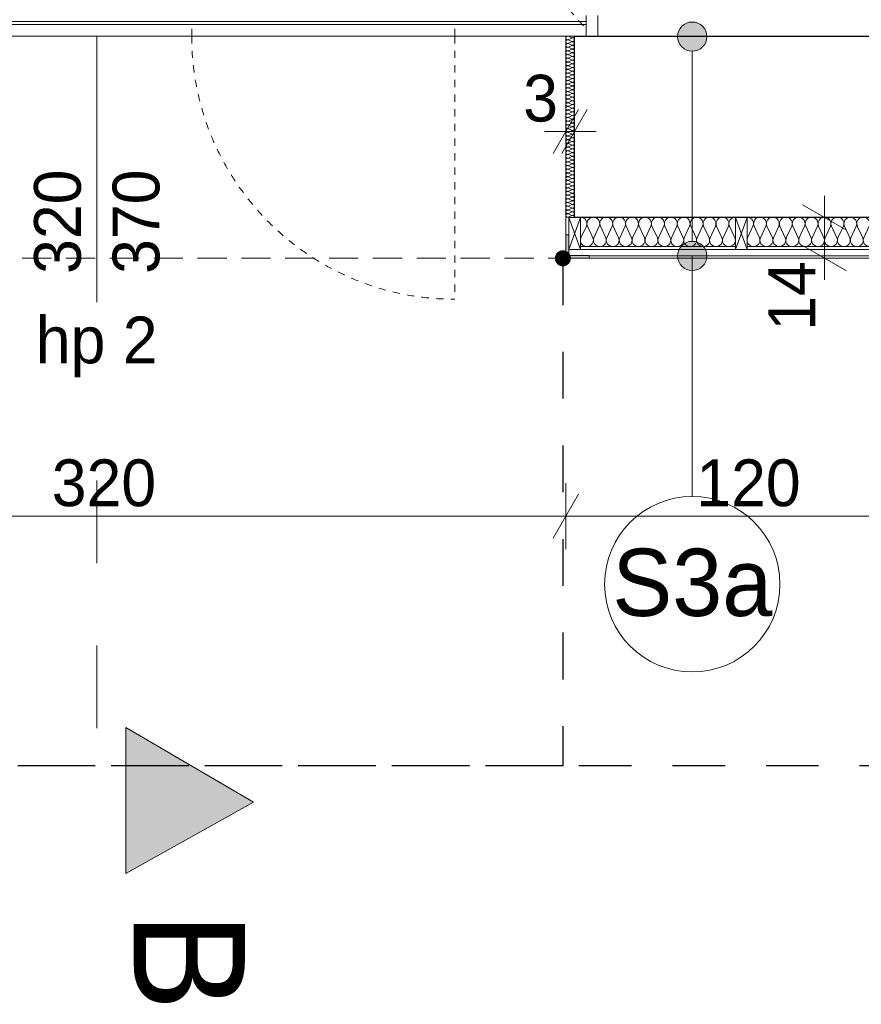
# Model space of a CAD drawing. Extents: x -547885 to -186295, y -25370 to 156194.
# Tile 147 of 256: x -495557 to -492677, y 30286 to 33654. Entities that reach past the tile are written whole.
import ezdxf

# ---------------------------------------------------------------- set-up
doc = ezdxf.new("R2010")
doc.units = 0
doc.header["$MEASUREMENT"] = 0
for name, pattern in [('Dashed', [564.444447, 282.222223, -282.222223]), ('Hidden Line', [50, 25, -25]), ('Krawędzie ukryte', [150, 100, -50]), ('Przerywana', [320, 160, -160])]:
    doc.linetypes.add(name, pattern=pattern)
for name, color, linetype in [('Arch ocieplenie', 7, 'Continuous'), ('Arch opisy', 7, 'Continuous'), ('INWENT WYMIARY', 7, 'Continuous')]:
    doc.layers.add(name, color=color, linetype=linetype)
for name, color, linetype, lineweight in [('Arch ocieplenie_Nr_Pióra__21', 7, 'Continuous', 9), ('Arch opisy_Nr_Pióra__1', 7, 'Continuous', 25), ('Arch opisy_Nr_Pióra__21', 7, 'Continuous', 9), ('Arch stropy_Nr_Pióra__21', 7, 'Continuous', 9), ('INWENT OPISY_Nr_Pióra__21', 7, 'Continuous', 9), ('INWENT OPISY_Nr_Pióra__41', 7, 'Continuous', 15), ('INWENT WYMIARY_Nr_Pióra__21', 7, 'Continuous', 9), ('INWENT. DRZWI_Nr_Pióra__21', 7, 'Continuous', 9), ('INWENT. OKNA_Nr_Pióra__21', 7, 'Continuous', 9), ('INWENT. OKNA_Nr_Pióra__5', 7, 'Continuous', 13), ('INWENT.ŚCIANY_Nr_Pióra__1', 7, 'Continuous', 25), ('Istniejące stropy_Nr_Pióra__5', 7, 'Continuous', 13)]:
    doc.layers.add(name, color=color, linetype=linetype, lineweight=lineweight)
for name, color, linetype, lineweight, true_color in [('Arch ocieplenie_Nr_Pióra__25', 7, 'Continuous', 15, 0x40a5ff), ('Arch ocieplenie_Nr_Pióra__44', 7, 'Continuous', 9, 0x029e21), ('Arch wykończenie_Nr_Pióra__9', 7, 'Continuous', 9, 0x3dad99)]:
    doc.layers.add(name, color=color, linetype=linetype, lineweight=lineweight, true_color=true_color)
doc.styles.add('GENERATED_STYLE_2', font='txt')
doc.styles.add('GENERATED_STYLE_7', font='txt')
doc.dimstyles.new('GENERATED_STYLE__13', dxfattribs={"dimtxt": 0.18, "dimasz": 109.44, "dimexe": 0.18, "dimexo": 0.0625, "dimgap": 0.09, "dimtad": 0, "dimtih": 1, "dimtoh": 1, "dimdec": 4, "dimzin": 0, "dimdsep": 46, "dimcen": 0.09, "dimadec": 0, "dimazin": 0, "dimtfac": 1, "dimtdec": 4, "dimtmove": 0, "dimatfit": 3, "dimldrblk": 'ARROWHEAD_11', "dimfxl": 0, "dimtolj": 1, "dimtzin": 0, "dimarcsym": 0})
doc.dimstyles.new('GENERATED_STYLE__5', dxfattribs={"dimtxt": 160.000002, "dimasz": 114, "dimexe": 0.18, "dimexo": 0, "dimgap": 0.09, "dimtad": 1, "dimtih": 1, "dimtoh": 1, "dimdec": 0, "dimlfac": 0.1, "dimzin": 0, "dimdsep": 46, "dimtxsty": 'GENERATED_STYLE_2', "dimblk": 'ARROWHEAD_2', "dimblk1": 'ARROWHEAD_2', "dimblk2": 'ARROWHEAD_2', "dimcen": 0.09, "dimclrd": 7, "dimclre": 7, "dimclrt": 7, "dimazin": 0, "dimtfac": 1, "dimtdec": 4, "dimtmove": 0, "dimatfit": 3, "dimfxl": 0, "dimtolj": 1, "dimtzin": 0, "dimarcsym": 0})
doc.dimstyles.new('GENERATED_STYLE__7', dxfattribs={"dimtxt": 160.000002, "dimasz": 114, "dimexe": 0.18, "dimexo": 0, "dimgap": 0.09, "dimtad": 1, "dimdec": 0, "dimlfac": 0.1, "dimzin": 0, "dimdsep": 46, "dimtxsty": 'GENERATED_STYLE_2', "dimblk": 'ARROWHEAD_2', "dimblk1": 'ARROWHEAD_2', "dimblk2": 'ARROWHEAD_2', "dimcen": 0.09, "dimclrd": 7, "dimclre": 7, "dimclrt": 7, "dimazin": 0, "dimtfac": 1, "dimtdec": 4, "dimtmove": 0, "dimatfit": 3, "dimfxl": 0, "dimtolj": 1, "dimtzin": 0, "dimarcsym": 0})

# ---------------------------------------------------------------- blocks, each defined once
blk = doc.blocks.new('Izolacja cieplna 14_4', base_point=(-493068.3, 32977.6))
at = {"layer": 'Arch ocieplenie_Nr_Pióra__44', "linetype": 'Continuous'}
for p, q in [((-493066.5, 32907.4), (-493048.1, 32947.8)), ((-493044.4, 32947.8), (-493026, 32907.4)), ((-493022.3, 32907.4), (-493003.9, 32947.8)), ((-493000.2, 32947.8), (-492981.8, 32907.4)), ((-492978.1, 32907.4), (-492959.8, 32947.8)), ((-492956.1, 32947.8), (-492937.7, 32907.4)), ((-492934, 32907.4), (-492915.6, 32947.8)), ((-492911.9, 32947.8), (-492893.5, 32907.4)), ((-492889.8, 32907.4), (-492871.4, 32947.8)), ((-492867.7, 32947.8), (-492849.3, 32907.4)), ((-492845.6, 32907.4), (-492827.3, 32947.8)), ((-492823.6, 32947.8), (-492805.2, 32907.4)), ((-492801.5, 32907.4), (-492783.1, 32947.8)), ((-492779.4, 32947.8), (-492761, 32907.4)), ((-492757.3, 32907.4), (-492738.9, 32947.8)), ((-492735.2, 32947.8), (-492716.8, 32907.4)), ((-492713.1, 32907.4), (-492694.8, 32947.8)), ((-492691.1, 32947.8), (-492672.7, 32907.4)), ((-492669, 32907.4), (-492650.6, 32947.8)), ((-492646.9, 32947.8), (-492628.5, 32907.4)), ((-492624.8, 32907.4), (-492606.4, 32947.8)), ((-492602.7, 32947.8), (-492584.3, 32907.4)), ((-492580.6, 32907.4), (-492562.3, 32947.8)), ((-492558.6, 32947.8), (-492540.2, 32907.4))]:
    blk.add_line(p, q, dxfattribs=at)
for centre, start_param, end_param in [((-493068.3, 32956.4), 5.870392, 7.853982), ((-493024.2, 32956.4), 5.870392, 9.837571), ((-492980, 32956.4), 5.870392, 9.837571), ((-492935.8, 32956.4), 5.870392, 9.837571), ((-492891.7, 32956.4), 5.870392, 9.837571), ((-492847.5, 32956.4), 5.870392, 9.837571), ((-492803.3, 32956.4), 5.870392, 9.837571), ((-492759.2, 32956.4), 5.870392, 9.837571), ((-492715, 32956.4), 5.870392, 9.837571), ((-492670.8, 32956.4), 5.870392, 9.837571), ((-492626.7, 32956.4), 5.870392, 9.837571), ((-492582.5, 32956.4), 5.870392, 9.837571), ((-492538.3, 32956.4), 1.570796, 3.554385), ((-493046.2, 32898.9), 2.728799, 6.695979), ((-493002.1, 32898.9), 2.728799, 6.695979), ((-492957.9, 32898.9), 2.728799, 6.695979), ((-492913.7, 32898.9), 2.728799, 6.695979), ((-492869.6, 32898.9), 2.728799, 6.695979), ((-492825.4, 32898.9), 2.728799, 6.695979), ((-492781.2, 32898.9), 2.728799, 6.695979), ((-492737.1, 32898.9), 2.728799, 6.695979), ((-492692.9, 32898.9), 2.728799, 6.695979), ((-492648.7, 32898.9), 2.728799, 6.695979), ((-492604.6, 32898.9), 2.728799, 6.695979), ((-492560.4, 32898.9), 2.728799, 6.695979)]:
    blk.add_ellipse(centre, major_axis=(22.1, 0), ratio=0.963071, start_param=start_param, end_param=end_param, dxfattribs=at)
blk = doc.blocks.new('Izolacja cieplna 14_9', base_point=(-493108.3, 32977.6))
at = {"layer": 'Arch ocieplenie_Nr_Pióra__44', "linetype": 'Continuous'}
for p, q in [((-493618.1, 32947.8), (-493636.5, 32907.4)), ((-493596, 32907.4), (-493614.4, 32947.8)), ((-493573.9, 32947.8), (-493592.3, 32907.4)), ((-493551.8, 32907.4), (-493570.2, 32947.8)), ((-493529.8, 32947.8), (-493548.1, 32907.4)), ((-493507.7, 32907.4), (-493526.1, 32947.8)), ((-493485.6, 32947.8), (-493504, 32907.4)), ((-493463.5, 32907.4), (-493481.9, 32947.8)), ((-493441.4, 32947.8), (-493459.8, 32907.4)), ((-493419.3, 32907.4), (-493437.7, 32947.8)), ((-493397.3, 32947.8), (-493415.6, 32907.4)), ((-493375.2, 32907.4), (-493393.6, 32947.8)), ((-493353.1, 32947.8), (-493371.5, 32907.4)), ((-493331, 32907.4), (-493349.4, 32947.8)), ((-493308.9, 32947.8), (-493327.3, 32907.4)), ((-493286.8, 32907.4), (-493305.2, 32947.8)), ((-493264.8, 32947.8), (-493283.1, 32907.4)), ((-493242.7, 32907.4), (-493261.1, 32947.8)), ((-493220.6, 32947.8), (-493239, 32907.4)), ((-493198.5, 32907.4), (-493216.9, 32947.8)), ((-493176.4, 32947.8), (-493194.8, 32907.4)), ((-493154.3, 32907.4), (-493172.7, 32947.8)), ((-493132.3, 32947.8), (-493150.6, 32907.4)), ((-493110.2, 32907.4), (-493128.6, 32947.8))]:
    blk.add_line(p, q, dxfattribs=at)
for centre, start_param, end_param in [((-493638.3, 32956.4), 2.7288, 4.712389), ((-493594.2, 32956.4), 2.7288, 6.695979), ((-493550, 32956.4), 2.7288, 6.695979), ((-493505.8, 32956.4), 2.7288, 6.695979), ((-493461.7, 32956.4), 2.7288, 6.695979), ((-493417.5, 32956.4), 2.7288, 6.695979), ((-493373.3, 32956.4), 2.7288, 6.695979), ((-493329.2, 32956.4), 2.7288, 6.695979), ((-493285, 32956.4), 2.7288, 6.695979), ((-493240.8, 32956.4), 2.7288, 6.695979), ((-493196.7, 32956.4), 2.7288, 6.695979), ((-493152.5, 32956.4), 2.7288, 6.695979), ((-493108.3, 32956.4), 4.712389, 6.695979), ((-493616.2, 32898.9), 5.870392, 9.837571), ((-493572.1, 32898.9), 5.870392, 9.837571), ((-493527.9, 32898.9), 5.870392, 9.837571), ((-493483.7, 32898.9), 5.870392, 9.837571), ((-493439.6, 32898.9), 5.870392, 9.837571), ((-493395.4, 32898.9), 5.870392, 9.837571), ((-493351.2, 32898.9), 5.870392, 9.837571), ((-493307.1, 32898.9), 5.870392, 9.837571), ((-493262.9, 32898.9), 5.870392, 9.837571), ((-493218.7, 32898.9), 5.870392, 9.837571), ((-493174.6, 32898.9), 5.870392, 9.837571), ((-493130.4, 32898.9), 5.870392, 9.837571)]:
    blk.add_ellipse(centre, major_axis=(-22.1, 0), ratio=0.963071, start_param=start_param, end_param=end_param, dxfattribs=at)
blk = doc.blocks.new('Izolacja cieplna 14_10', base_point=(-493658.3, 32977.6))
at = {"layer": 'Arch ocieplenie_Nr_Pióra__44', "linetype": 'Continuous'}
for p, q in [((-493667.3, 33591.8), (-493679.4, 33597.1)), ((-493679.4, 33585.5), (-493667.3, 33590.8)), ((-493667.3, 33579.2), (-493679.4, 33584.4)), ((-493679.4, 33572.9), (-493667.3, 33578.1)), ((-493667.3, 33566.5), (-493679.4, 33571.8)), ((-493679.4, 33560.2), (-493667.3, 33565.5)), ((-493667.3, 33553.9), (-493679.4, 33559.1)), ((-493679.4, 33547.6), (-493667.3, 33552.8)), ((-493667.3, 33541.2), (-493679.4, 33546.5)), ((-493679.4, 33534.9), (-493667.3, 33540.2)), ((-493667.3, 33528.6), (-493679.4, 33533.8)), ((-493679.4, 33522.2), (-493667.3, 33527.5)), ((-493667.3, 33515.9), (-493679.4, 33521.2)), ((-493679.4, 33509.6), (-493667.3, 33514.9)), ((-493667.3, 33503.3), (-493679.4, 33508.5)), ((-493679.4, 33496.9), (-493667.3, 33502.2)), ((-493667.3, 33490.6), (-493679.4, 33495.9)), ((-493679.4, 33484.3), (-493667.3, 33489.5)), ((-493667.3, 33478), (-493679.4, 33483.2)), ((-493679.4, 33471.6), (-493667.3, 33476.9)), ((-493667.3, 33465.3), (-493679.4, 33470.6)), ((-493679.4, 33459), (-493667.3, 33464.2)), ((-493667.3, 33452.7), (-493679.4, 33457.9)), ((-493679.4, 33446.3), (-493667.3, 33451.6)), ((-493667.3, 33440), (-493679.4, 33445.3)), ((-493679.4, 33433.7), (-493667.3, 33438.9)), ((-493667.3, 33427.3), (-493679.4, 33432.6)), ((-493679.4, 33421), (-493667.3, 33426.3)), ((-493667.3, 33414.7), (-493679.4, 33420)), ((-493679.4, 33408.4), (-493667.3, 33413.6)), ((-493667.3, 33402), (-493679.4, 33407.3)), ((-493679.4, 33395.7), (-493667.3, 33401)), ((-493667.3, 33389.4), (-493679.4, 33394.7)), ((-493679.4, 33383.1), (-493667.3, 33388.3)), ((-493667.3, 33376.7), (-493679.4, 33382)), ((-493679.4, 33370.4), (-493667.3, 33375.7)), ((-493667.3, 33364.1), (-493679.4, 33369.3)), ((-493679.4, 33357.8), (-493667.3, 33363)), ((-493667.3, 33351.4), (-493679.4, 33356.7)), ((-493679.4, 33345.1), (-493667.3, 33350.4)), ((-493667.3, 33338.8), (-493679.4, 33344)), ((-493679.4, 33332.4), (-493667.3, 33337.7)), ((-493667.3, 33326.1), (-493679.4, 33331.4)), ((-493679.4, 33319.8), (-493667.3, 33325.1)), ((-493667.3, 33313.5), (-493679.4, 33318.7)), ((-493679.4, 33307.1), (-493667.3, 33312.4)), ((-493667.3, 33300.8), (-493679.4, 33306.1)), ((-493679.4, 33294.5), (-493667.3, 33299.8)), ((-493667.3, 33288.2), (-493679.4, 33293.4)), ((-493679.4, 33281.8), (-493667.3, 33287.1)), ((-493667.3, 33275.5), (-493679.4, 33280.8)), ((-493679.4, 33269.2), (-493667.3, 33274.4)), ((-493667.3, 33262.9), (-493679.4, 33268.1)), ((-493679.4, 33256.5), (-493667.3, 33261.8)), ((-493667.3, 33250.2), (-493679.4, 33255.5)), ((-493679.4, 33243.9), (-493667.3, 33249.1)), ((-493667.3, 33237.6), (-493679.4, 33242.8)), ((-493679.4, 33231.2), (-493667.3, 33236.5)), ((-493667.3, 33224.9), (-493679.4, 33230.2)), ((-493679.4, 33218.6), (-493667.3, 33223.8)), ((-493667.3, 33212.2), (-493679.4, 33217.5)), ((-493679.4, 33205.9), (-493667.3, 33211.2)), ((-493667.3, 33199.6), (-493679.4, 33204.9)), ((-493679.4, 33193.3), (-493667.3, 33198.5)), ((-493667.3, 33186.9), (-493679.4, 33192.2)), ((-493679.4, 33180.6), (-493667.3, 33185.9)), ((-493667.3, 33174.3), (-493679.4, 33179.5)), ((-493679.4, 33168), (-493667.3, 33173.2)), ((-493667.3, 33161.6), (-493679.4, 33166.9)), ((-493679.4, 33155.3), (-493667.3, 33160.6)), ((-493667.3, 33149), (-493679.4, 33154.2)), ((-493679.4, 33142.7), (-493667.3, 33147.9)), ((-493667.3, 33136.3), (-493679.4, 33141.6)), ((-493679.4, 33130), (-493667.3, 33135.3)), ((-493667.3, 33123.7), (-493679.4, 33128.9)), ((-493679.4, 33117.3), (-493667.3, 33122.6)), ((-493667.3, 33111), (-493679.4, 33116.3)), ((-493679.4, 33104.7), (-493667.3, 33110)), ((-493667.3, 33098.4), (-493679.4, 33103.6)), ((-493679.4, 33092), (-493667.3, 33097.3)), ((-493667.3, 33085.7), (-493679.4, 33091)), ((-493679.4, 33079.4), (-493667.3, 33084.7)), ((-493667.3, 33073.1), (-493679.4, 33078.3)), ((-493679.4, 33066.7), (-493667.3, 33072)), ((-493667.3, 33060.4), (-493679.4, 33065.7)), ((-493679.4, 33054.1), (-493667.3, 33059.3)), ((-493667.3, 33047.8), (-493679.4, 33053)), ((-493679.4, 33041.4), (-493667.3, 33046.7)), ((-493667.3, 33035.1), (-493679.4, 33040.4)), ((-493679.4, 33028.8), (-493667.3, 33034)), ((-493667.3, 33022.4), (-493679.4, 33027.7)), ((-493679.4, 33016.1), (-493667.3, 33021.4)), ((-493667.3, 33009.8), (-493679.4, 33015.1)), ((-493679.4, 33003.5), (-493667.3, 33008.7)), ((-493667.3, 32997.1), (-493679.4, 33002.4)), ((-493679.4, 32990.8), (-493667.3, 32996.1)), ((-493667.3, 32984.5), (-493679.4, 32989.8)), ((-493679.4, 32978.2), (-493667.3, 32983.4))]:
    blk.add_line(p, q, dxfattribs=at)
for centre, start_param, end_param in [((-493681.9, 33591.3), 4.299595, 8.266775), ((-493681.9, 33578.7), 4.299595, 8.266775), ((-493681.9, 33566), 4.299595, 8.266775), ((-493664.7, 33597.6), 1.158004, 3.141593), ((-493664.7, 33585), 1.158004, 5.125183), ((-493664.7, 33572.3), 1.158004, 5.125183), ((-493681.9, 33553.3), 4.299595, 8.266775), ((-493681.9, 33540.7), 4.299595, 8.266775), ((-493664.7, 33559.7), 1.158004, 5.125183), ((-493664.7, 33547), 1.158004, 5.125183), ((-493664.7, 33534.4), 1.158004, 5.125183), ((-493681.9, 33528), 4.299595, 8.266775), ((-493681.9, 33515.4), 4.299595, 8.266775), ((-493681.9, 33502.7), 4.299595, 8.266775), ((-493664.7, 33521.7), 1.158004, 5.125183), ((-493664.7, 33509.1), 1.158004, 5.125183), ((-493681.9, 33490.1), 4.299595, 8.266775), ((-493681.9, 33477.4), 4.299595, 8.266775), ((-493681.9, 33464.8), 4.299595, 8.266775), ((-493664.7, 33496.4), 1.158004, 5.125183), ((-493664.7, 33483.8), 1.158004, 5.125183), ((-493664.7, 33471.1), 1.158004, 5.125183), ((-493681.9, 33452.1), 4.299595, 8.266775), ((-493681.9, 33439.5), 4.299595, 8.266775), ((-493664.7, 33458.4), 1.158004, 5.125183), ((-493664.7, 33445.8), 1.158004, 5.125183), ((-493664.7, 33433.1), 1.158004, 5.125183), ((-493681.9, 33426.8), 4.299595, 8.266775), ((-493681.9, 33414.2), 4.299595, 8.266775), ((-493681.9, 33401.5), 4.299595, 8.266775), ((-493664.7, 33420.5), 1.158004, 5.125183), ((-493664.7, 33407.8), 1.158004, 5.125183), ((-493681.9, 33388.9), 4.299595, 8.266775), ((-493681.9, 33376.2), 4.299595, 8.266775), ((-493681.9, 33363.5), 4.299595, 8.266775), ((-493664.7, 33395.2), 1.158004, 5.125183), ((-493664.7, 33382.5), 1.158004, 5.125183), ((-493664.7, 33369.9), 1.158004, 5.125183), ((-493681.9, 33350.9), 4.299595, 8.266775), ((-493681.9, 33338.2), 4.299595, 8.266775), ((-493664.7, 33357.2), 1.158004, 5.125183), ((-493664.7, 33344.6), 1.158004, 5.125183), ((-493664.7, 33331.9), 1.158004, 5.125183), ((-493681.9, 33325.6), 4.299595, 8.266775), ((-493681.9, 33312.9), 4.299595, 8.266775), ((-493681.9, 33300.3), 4.299595, 8.266775), ((-493664.7, 33319.3), 1.158004, 5.125183), ((-493664.7, 33306.6), 1.158004, 5.125183), ((-493681.9, 33287.6), 4.299595, 8.266775), ((-493681.9, 33275), 4.299595, 8.266775), ((-493681.9, 33262.3), 4.299595, 8.266775), ((-493664.7, 33294), 1.158004, 5.125183), ((-493664.7, 33281.3), 1.158004, 5.125183), ((-493664.7, 33268.7), 1.158004, 5.125183), ((-493681.9, 33249.7), 4.299595, 8.266775), ((-493681.9, 33237), 4.299595, 8.266775), ((-493664.7, 33256), 1.158004, 5.125183), ((-493664.7, 33243.3), 1.158004, 5.125183), ((-493664.7, 33230.7), 1.158004, 5.125183), ((-493681.9, 33224.4), 4.299595, 8.266775), ((-493681.9, 33211.7), 4.299595, 8.266775), ((-493681.9, 33199.1), 4.299595, 8.266775), ((-493664.7, 33218), 1.158004, 5.125183), ((-493664.7, 33205.4), 1.158004, 5.125183), ((-493681.9, 33186.4), 4.299595, 8.266775), ((-493681.9, 33173.8), 4.299595, 8.266775), ((-493681.9, 33161.1), 4.299595, 8.266775), ((-493664.7, 33192.7), 1.158004, 5.125183), ((-493664.7, 33180.1), 1.158004, 5.125183), ((-493664.7, 33167.4), 1.158004, 5.125183), ((-493681.9, 33148.4), 4.299595, 8.266775), ((-493681.9, 33135.8), 4.299595, 8.266775), ((-493664.7, 33154.8), 1.158004, 5.125183), ((-493664.7, 33142.1), 1.158004, 5.125183), ((-493664.7, 33129.5), 1.158004, 5.125183), ((-493681.9, 33123.1), 4.299595, 8.266775), ((-493681.9, 33110.5), 4.299595, 8.266775), ((-493681.9, 33097.8), 4.299595, 8.266775), ((-493664.7, 33116.8), 1.158004, 5.125183), ((-493664.7, 33104.2), 1.158004, 5.125183), ((-493681.9, 33085.2), 4.299595, 8.266775), ((-493681.9, 33072.5), 4.299595, 8.266775), ((-493681.9, 33059.9), 4.299595, 8.266775), ((-493664.7, 33091.5), 1.158004, 5.125183), ((-493664.7, 33078.9), 1.158004, 5.125183), ((-493664.7, 33066.2), 1.158004, 5.125183), ((-493681.9, 33047.2), 4.299595, 8.266775), ((-493681.9, 33034.6), 4.299595, 8.266775), ((-493664.7, 33053.5), 1.158004, 5.125183), ((-493664.7, 33040.9), 1.158004, 5.125183), ((-493664.7, 33028.2), 1.158004, 5.125183), ((-493681.9, 33021.9), 4.299595, 8.266775), ((-493681.9, 33009.3), 4.299595, 8.266775), ((-493681.9, 32996.6), 4.299595, 8.266775), ((-493664.7, 33015.6), 1.158004, 5.125183), ((-493664.7, 33002.9), 1.158004, 5.125183), ((-493681.9, 32984), 4.299595, 8.266775), ((-493664.7, 32990.3), 1.158004, 5.125183), ((-493664.7, 32977.6), 3.141593, 5.125182)]:
    blk.add_ellipse(centre, major_axis=(-6.38, 0), ratio=0.991566, start_param=start_param, end_param=end_param, dxfattribs=at)
blk = doc.blocks.new('*D621')
at = {"layer": 'INWENT WYMIARY_Nr_Pióra__21', "linetype": 'Continuous'}
for p, q in [((-492803.3, 32977.6), (-492803.3, 33051)), ((-492728.3, 32934.3), (-492878.3, 33020.9)), ((-492690.8, 32977.6), (-492915.8, 32977.6)), ((-492803.3, 32837.6), (-492803.3, 32977.6)), ((-492878.3, 32880.9), (-492728.3, 32794.3)), ((-492690.8, 32837.6), (-492915.8, 32837.6)), ((-492803.3, 32764.3), (-492803.3, 32837.6))]:
    blk.add_line(p, q, dxfattribs=at)
at = {"layer": 'INWENT WYMIARY_Nr_Pióra__21', "insert": (-492835.3, 32589.5), "char_height": 160, "attachment_point": 7, "rotation": 90, "style": 'GENERATED_STYLE_2'}
blk.add_mtext('{14}', dxfattribs=at)
blk = doc.blocks.new('ARROWHEAD_2')
at = {"color": 0, "linetype": 'Continuous', "lineweight": 0}
for p, q in [((-0.378, -0.655), (0.378, 0.655)), ((0, 0), (-1, 0))]:
    blk.add_line(p, q, dxfattribs=at)
blk = doc.blocks.new('*D622')
at = {"layer": 'INWENT WYMIARY_Nr_Pióra__21', "linetype": 'Continuous'}
for p, q in [((-498138.3, 31843.1), (-498138.3, 32068.1)), ((-497258.3, 31843.1), (-497258.3, 32068.1)), ((-498095, 32030.6), (-498181.6, 31880.6)), ((-497215, 32030.6), (-497301.6, 31880.6)), ((-498211.7, 31955.6), (-498138.3, 31955.6)), ((-498138.3, 31955.6), (-497258.3, 31955.6))]:
    blk.add_line(p, q, dxfattribs=at)
at = {"layer": 'INWENT WYMIARY_Nr_Pióra__21', "char_height": 160, "attachment_point": 7, "style": 'GENERATED_STYLE_2'}
for s, insert in [('{88}', (-497800.7, 31987.6)), ('{36}', (-497180.7, 31987.6)), ('{320}', (-495446.9, 31987.6)), ('{120}', (-493241.9, 31987.6)), ('{320}', (-491149.3, 31987.6)), ('{20}', (-489546.5, 31987.6))]:
    blk.add_mtext(s, dxfattribs=dict(at, insert=insert))
blk = doc.blocks.new('*D623')
at = {"layer": 'INWENT WYMIARY_Nr_Pióra__21', "linetype": 'Continuous'}
for p, q in [((-497258.3, 31843.1), (-497258.3, 32068.1)), ((-496898.3, 31843.1), (-496898.3, 32068.1)), ((-497215, 32030.6), (-497301.6, 31880.6)), ((-496855, 32030.6), (-496941.6, 31880.6)), ((-497258.3, 31955.6), (-496898.3, 31955.6))]:
    blk.add_line(p, q, dxfattribs=at)
at = {"layer": 'INWENT WYMIARY_Nr_Pióra__21', "char_height": 160, "attachment_point": 7, "style": 'GENERATED_STYLE_2'}
for s, insert in [('{88}', (-497800.7, 31987.6)), ('{36}', (-497180.7, 31987.6)), ('{320}', (-495446.9, 31987.6)), ('{120}', (-493241.9, 31987.6)), ('{320}', (-491149.3, 31987.6)), ('{20}', (-489546.5, 31987.6))]:
    blk.add_mtext(s, dxfattribs=dict(at, insert=insert))
blk = doc.blocks.new('*D624')
at = {"layer": 'INWENT WYMIARY_Nr_Pióra__21', "linetype": 'Continuous'}
for p, q in [((-496898.3, 31843.1), (-496898.3, 32068.1)), ((-493688.3, 31843.1), (-493688.3, 32068.1)), ((-496855, 32030.6), (-496941.6, 31880.6)), ((-493645, 32030.6), (-493731.6, 31880.6)), ((-496898.3, 31955.6), (-493688.3, 31955.6))]:
    blk.add_line(p, q, dxfattribs=at)
at = {"layer": 'INWENT WYMIARY_Nr_Pióra__21', "char_height": 160, "attachment_point": 7, "style": 'GENERATED_STYLE_2'}
for s, insert in [('{88}', (-497800.7, 31987.6)), ('{36}', (-497180.7, 31987.6)), ('{320}', (-495446.9, 31987.6)), ('{120}', (-493241.9, 31987.6)), ('{320}', (-491149.3, 31987.6)), ('{20}', (-489546.5, 31987.6))]:
    blk.add_mtext(s, dxfattribs=dict(at, insert=insert))
blk = doc.blocks.new('*D625')
at = {"layer": 'INWENT WYMIARY_Nr_Pióra__21', "linetype": 'Continuous'}
for p, q in [((-493688.3, 31843.1), (-493688.3, 32068.1)), ((-492488.3, 31843.1), (-492488.3, 32068.1)), ((-493645, 32030.6), (-493731.6, 31880.6)), ((-492445, 32030.6), (-492531.6, 31880.6)), ((-493688.3, 31955.6), (-492488.3, 31955.6))]:
    blk.add_line(p, q, dxfattribs=at)
at = {"layer": 'INWENT WYMIARY_Nr_Pióra__21', "char_height": 160, "attachment_point": 7, "style": 'GENERATED_STYLE_2'}
for s, insert in [('{88}', (-497800.7, 31987.6)), ('{36}', (-497180.7, 31987.6)), ('{320}', (-495446.9, 31987.6)), ('{120}', (-493241.9, 31987.6)), ('{320}', (-491149.3, 31987.6)), ('{20}', (-489546.5, 31987.6))]:
    blk.add_mtext(s, dxfattribs=dict(at, insert=insert))
blk = doc.blocks.new('*D626')
at = {"layer": 'INWENT WYMIARY_Nr_Pióra__21', "linetype": 'Continuous'}
for p, q in [((-492488.3, 31843.1), (-492488.3, 32068.1)), ((-489298.3, 31843.1), (-489298.3, 32068.1)), ((-492445, 32030.6), (-492531.6, 31880.6)), ((-489255, 32030.6), (-489341.6, 31880.6)), ((-492488.3, 31955.6), (-489298.3, 31955.6))]:
    blk.add_line(p, q, dxfattribs=at)
at = {"layer": 'INWENT WYMIARY_Nr_Pióra__21', "char_height": 160, "attachment_point": 7, "style": 'GENERATED_STYLE_2'}
for s, insert in [('{88}', (-497800.7, 31987.6)), ('{36}', (-497180.7, 31987.6)), ('{320}', (-495446.9, 31987.6)), ('{120}', (-493241.9, 31987.6)), ('{320}', (-491149.3, 31987.6)), ('{20}', (-489546.5, 31987.6))]:
    blk.add_mtext(s, dxfattribs=dict(at, insert=insert))
blk = doc.blocks.new('*D627')
at = {"layer": 'INWENT WYMIARY_Nr_Pióra__21', "linetype": 'Continuous'}
for p, q in [((-489298.3, 31843.1), (-489298.3, 32068.1)), ((-489098.3, 31843.1), (-489098.3, 32068.1)), ((-489255, 32030.6), (-489341.6, 31880.6)), ((-489141.6, 31880.6), (-489055, 32030.6)), ((-489298.3, 31955.6), (-489098.3, 31955.6)), ((-489098.3, 31955.6), (-489025, 31955.6))]:
    blk.add_line(p, q, dxfattribs=at)
at = {"layer": 'INWENT WYMIARY_Nr_Pióra__21', "char_height": 160, "attachment_point": 7, "style": 'GENERATED_STYLE_2'}
for s, insert in [('{88}', (-497800.7, 31987.6)), ('{36}', (-497180.7, 31987.6)), ('{320}', (-495446.9, 31987.6)), ('{120}', (-493241.9, 31987.6)), ('{320}', (-491149.3, 31987.6)), ('{20}', (-489546.5, 31987.6))]:
    blk.add_mtext(s, dxfattribs=dict(at, insert=insert))
blk = doc.blocks.new('*D629')
at = {"layer": 'INWENT WYMIARY_Nr_Pióra__21', "linetype": 'Continuous'}
for p, q in [((-493688.3, 33158.5), (-493688.3, 33383.5)), ((-493658.3, 33158.5), (-493658.3, 33383.5)), ((-493731.6, 33196), (-493645, 33346)), ((-493615, 33346), (-493701.6, 33196)), ((-493761.7, 33271), (-493688.3, 33271)), ((-493688.3, 33271), (-493658.3, 33271)), ((-493658.3, 33271), (-493585, 33271))]:
    blk.add_line(p, q, dxfattribs=at)
at = {"layer": 'INWENT WYMIARY_Nr_Pióra__21', "insert": (-493834.1, 33303), "char_height": 160, "attachment_point": 7, "style": 'GENERATED_STYLE_2'}
blk.add_mtext('{3}', dxfattribs=at)
blk = doc.blocks.new('ARROWHEAD_11')
at = {"color": 0, "linetype": 'Continuous', "lineweight": 0}
blk.add_line((0, 0), (-1, 0), dxfattribs=at)
at = {"color": 0, "linetype": 'Continuous', "lineweight": 0, "const_width": 0.25, "flags": 128}
blk.add_lwpolyline([(-0.125, 0, 1), (0.125, 0, 1)], format="xyb", close=True, dxfattribs=at)
blk = doc.blocks.new('Linia_52', base_point=(-493255.8, 33595.6))
at = {"layer": 'Arch opisy_Nr_Pióra__21', "linetype": 'Continuous'}
for points in [[(-493205.8, 33595.6), (-493209.6, 33614.8), (-493220.4, 33631), (-493236.6, 33641.8), (-493255.8, 33645.6), (-493274.9, 33641.8), (-493291.1, 33631), (-493302, 33614.8), (-493305.8, 33595.6), (-493302, 33576.5), (-493291.1, 33560.3), (-493274.9, 33549.4), (-493255.8, 33545.6), (-493236.6, 33549.4), (-493220.4, 33560.3), (-493209.6, 33576.5)], [(-493205.8, 32845.6), (-493209.6, 32864.8), (-493220.4, 32881), (-493236.6, 32891.8), (-493255.8, 32895.6), (-493274.9, 32891.8), (-493291.1, 32881), (-493302, 32864.8), (-493305.8, 32845.6), (-493302, 32826.5), (-493291.1, 32810.3), (-493274.9, 32799.4), (-493255.8, 32795.6), (-493236.6, 32799.4), (-493220.4, 32810.3), (-493209.6, 32826.5)]]:
    blk.add_hatch(color=256, dxfattribs=at).paths.add_polyline_path(points, flags=0)
blk.add_line((-493255.8, 33545.6), (-493255.8, 32895.6), dxfattribs=at)
for centre in [(-493255.8, 33595.6), (-493255.8, 32845.6)]:
    blk.add_circle(centre, 50, dxfattribs=at)
blk = doc.blocks.new('Linia_53', base_point=(-493255.8, 32845.6))
at = {"layer": 'Arch opisy_Nr_Pióra__21', "linetype": 'Continuous'}
blk.add_line((-493255.8, 32845.6), (-493255.8, 32023), dxfattribs=at)
blk.add_circle((-493255.8, 31723), 300, dxfattribs=at)

msp = doc.modelspace()

# ---------------------------------------------------------------- hatches: boundary and pattern name
at = {"layer": 'Arch ocieplenie_Nr_Pióra__25', "linetype": 'Continuous', "lineweight": 0, "true_color": 0x20527f}
msp.add_hatch(color=167, dxfattribs=at).paths.add_polyline_path([(-493608.3, 32837.6), (-493688.3, 32837.6), (-493688.3, 32917.6), (-493678.3, 32917.6), (-493678.3, 32847.6), (-493608.3, 32847.6)], flags=0)
at = {"layer": 'INWENT OPISY_Nr_Pióra__21', "linetype": 'Continuous'}
msp.add_hatch(color=256, dxfattribs=at).paths.add_polyline_path([(-494757.1, 30977.6), (-495193.3, 30733.3), (-495193.3, 31233.3)], flags=0)

# ---------------------------------------------------------------- linework, layer by layer
at = {"layer": 'Arch ocieplenie_Nr_Pióra__21', "linetype": 'Continuous', "flags": 128}
msp.add_lwpolyline([(-493608.3, 32837.6), (-493688.3, 32837.6), (-493688.3, 32917.6), (-493678.3, 32917.6), (-493678.3, 32847.6), (-493608.3, 32847.6)], close=True, dxfattribs=at)
at = {"layer": 'Arch stropy_Nr_Pióra__21', "linetype": 'Continuous'}
msp.add_line((-496928.3, 33597.6), (-493658.3, 33597.6), dxfattribs=at)
at = {"layer": 'Arch wykończenie_Nr_Pióra__9', "linetype": 'Continuous'}
for p, q in [((-493688.3, 33597.6), (-493688.3, 32837.6)), ((-493638.3, 32977.6), (-493678.3, 32977.6)), ((-493678.3, 32977.6), (-493678.3, 32867.6)), ((-493678.3, 32977.6), (-493638.3, 32867.6)), ((-493638.3, 32977.6), (-493678.3, 32867.6)), ((-493638.3, 32867.6), (-493638.3, 32977.6)), ((-493108.3, 32867.6), (-493108.3, 32977.6)), ((-493108.3, 32977.6), (-493068.3, 32977.6)), ((-493068.3, 32977.6), (-493108.3, 32867.6)), ((-493108.3, 32977.6), (-493068.3, 32867.6)), ((-493068.3, 32977.6), (-493068.3, 32867.6)), ((-493678.3, 32867.6), (-493638.3, 32867.6)), ((-493638.3, 32877.6), (-493108.3, 32877.6)), ((-493638.3, 32867.6), (-492498.3, 32867.6)), ((-493068.3, 32867.6), (-493108.3, 32867.6)), ((-493068.3, 32877.6), (-492538.3, 32877.6)), ((-493608.3, 32845.6), (-492568.3, 32845.6)), ((-493608.3, 32837.6), (-492568.3, 32837.6))]:
    msp.add_line(p, q, dxfattribs=at)
at = {"layer": 'INWENT OPISY_Nr_Pióra__41', "linetype": 'Dashed'}
msp.add_line((-495293.3, 32077.6), (-495293.3, 30977.6), dxfattribs=at)
at = {"layer": 'INWENT OPISY_Nr_Pióra__41', "linetype": 'Continuous'}
for p, q in [((-495193.3, 30733.3), (-495193.3, 31233.3)), ((-494757.1, 30977.6), (-495193.3, 31233.3)), ((-495193.3, 30733.3), (-494757.1, 30977.6))]:
    msp.add_line(p, q, dxfattribs=at)
at = {"layer": 'INWENT. DRZWI_Nr_Pióra__21', "linetype": 'Hidden Line'}
for p, q in [((-493628.3, 33632.6), (-496958.3, 37387.6)), ((-494968.3, 33597.6), (-494968.3, 33647.6)), ((-494068.3, 33597.6), (-494068.3, 33647.6)), ((-494068.3, 33597.6), (-494068.3, 32697.6))]:
    msp.add_line(p, q, dxfattribs=at)
at = {"layer": 'INWENT. DRZWI_Nr_Pióra__21', "linetype": 'Continuous'}
for p, q in [((-496968.3, 33647.6), (-493618.3, 33647.6)), ((-493618.3, 33667.6), (-493618.3, 33597.6)), ((-493578.3, 33667.6), (-493578.3, 33597.6)), ((-496968.3, 33637.6), (-493618.3, 33637.6)), ((-496968.3, 33597.6), (-493618.3, 33597.6)), ((-493678.3, 33597.6), (-493578.3, 33597.6))]:
    msp.add_line(p, q, dxfattribs=at)
at = {"layer": 'INWENT. DRZWI_Nr_Pióra__21', "linetype": 'Hidden Line'}
msp.add_arc((-494068.3, 33597.6), 900, 180, 270, dxfattribs=at)
at = {"layer": 'INWENT. OKNA_Nr_Pióra__5', "linetype": 'Continuous'}
msp.add_line((-495293.3, 33597.6), (-495293.3, 32687.6), dxfattribs=at)
at = {"layer": 'INWENT.ŚCIANY_Nr_Pióra__1', "linetype": 'Continuous'}
for p, q in [((-493658.3, 32977.6), (-493658.3, 33597.6)), ((-493658.3, 33597.6), (-492518.3, 33597.6)), ((-492518.3, 32977.6), (-493658.3, 32977.6))]:
    msp.add_line(p, q, dxfattribs=at)
at = {"layer": 'Istniejące stropy_Nr_Pióra__5', "linetype": 'Krawędzie ukryte'}
msp.add_line((-496898.3, 32837.6), (-493688.3, 32837.6), dxfattribs=at)

# ---------------------------------------------------------------- block references
at = {"layer": 'Arch ocieplenie', "color": 104, "linetype": 'Continuous', "lineweight": 13, "true_color": 0x029e21}
for name, p in [('Izolacja cieplna 14_10', (-493658.3, 32977.6)), ('Izolacja cieplna 14_9', (-493108.3, 32977.6)), ('Izolacja cieplna 14_4', (-493068.3, 32977.6))]:
    msp.add_blockref(name, p, dxfattribs=at)
at = {"layer": 'Arch opisy', "linetype": 'Continuous'}
for name, p in [('Linia_52', (-493255.8, 33595.6)), ('Linia_53', (-493255.8, 32845.6))]:
    msp.add_blockref(name, p, dxfattribs=at)

# ---------------------------------------------------------------- texts
at = {"layer": 'Arch opisy_Nr_Pióra__1', "linetype": 'Continuous', "insert": (-493255.8, 31844.4), "char_height": 230, "attachment_point": 2, "style": 'GENERATED_STYLE_7'}
msp.add_mtext('{S3a}', dxfattribs=at)
at = {"layer": 'INWENT OPISY_Nr_Pióra__21', "linetype": 'Continuous', "insert": (-494786.3, 30433.3), "char_height": 380, "attachment_point": 2, "rotation": 270, "style": 'GENERATED_STYLE_7'}
msp.add_mtext('{B}', dxfattribs=at)
at = {"layer": 'INWENT. OKNA_Nr_Pióra__21', "linetype": 'Continuous', "insert": (-495507.5, 32962.6), "char_height": 160, "width": 709.227, "attachment_point": 2, "rotation": 90, "line_spacing_factor": 1.007581, "style": 'GENERATED_STYLE_7'}
msp.add_mtext('{320\\P370}', dxfattribs=at)
at = {"layer": 'INWENT. OKNA_Nr_Pióra__21', "linetype": 'Continuous', "insert": (-495293.3, 32638.3), "char_height": 160, "attachment_point": 2, "style": 'GENERATED_STYLE_7'}
msp.add_mtext('{hp 2}', dxfattribs=at)

# ---------------------------------------------------------------- dimensions: what is measured, and where the dimension line sits
at = {"layer": 'INWENT WYMIARY', "linetype": 'Continuous'}
for base, p1, p2, picture, middle in [((-493688.3, 33271), (-493688.3, 33285.6), (-493658.3, 33287.6), '*D629', (-493773.4, 33383)), ((-498138.3, 31955.6), (-489298.3, 32950.1), (-489098.3, 32307.6), '*D627', (-489425.1, 32067.6)), ((-498138.3, 31955.6), (-493688.3, 32942.6), (-492488.3, 32944.3), '*D625', (-493059.8, 32067.6)), ((-498138.3, 31955.6), (-497258.3, 32837.6), (-496898.3, 32936.3), '*D623', (-497059.3, 32067.6)), ((-498138.3, 31955.6), (-498138.3, 32837.6), (-497258.3, 32837.6), '*D622', (-497679.3, 32067.6))]:
    dim = msp.add_linear_dim(base=base, p1=p1, p2=p2, dimstyle='GENERATED_STYLE__5', dxfattribs=at)
    dim.commit()
    dim.dimension.update_dxf_attribs({"geometry": picture, "text_midpoint": middle})
dim = msp.add_linear_dim(base=(-492803.3, 32837.6), p1=(-493378.4, 32837.6), p2=(-493355.8, 32977.6), angle=90, dimstyle='GENERATED_STYLE__7', dxfattribs=at)
dim.commit()
dim.dimension.update_dxf_attribs({"geometry": '*D621', "text_midpoint": (-492915.3, 32710.9)})
for p1, p2, picture, middle in [((-492488.3, 32944.3), (-489298.3, 32950.1), '*D626', (-490967.2, 32067.6)), ((-496898.3, 32936.3), (-493688.3, 32942.6), '*D624', (-495264.8, 32067.6))]:
    dim = msp.add_linear_dim(base=(-498138.3, 31955.6), p1=p1, p2=p2, text='320', dimstyle='GENERATED_STYLE__5', dxfattribs=at)
    dim.commit()
    dim.dimension.update_dxf_attribs({"geometry": picture, "text_midpoint": middle})

# ---------------------------------------------------------------- leaders
at = {"layer": 'Arch opisy_Nr_Pióra__21', "linetype": 'Przerywana', "annotation_type": 0, "has_hookline": 1, "hookline_direction": 1}
for points, text_width in [([(-491704.3, 33619.6), (-491704.3, 35441.9), (-491966.4, 35441.9)], 3291.4), ([(-493698.4, 32837.6), (-493698.4, 31101.5), (-497321.3, 31101.5)], 4045.7), ([(-492523.5, 32837.6), (-492523.5, 31101.5), (-497321.3, 31101.5)], 4045.7), ([(-489303.5, 32837.6), (-489303.5, 31101.5), (-497321.3, 31101.5)], 4045.7)]:
    msp.add_leader(points, dimstyle='GENERATED_STYLE__13', dxfattribs=dict(at, text_width=text_width))

doc.saveas('drawing.dxf')
